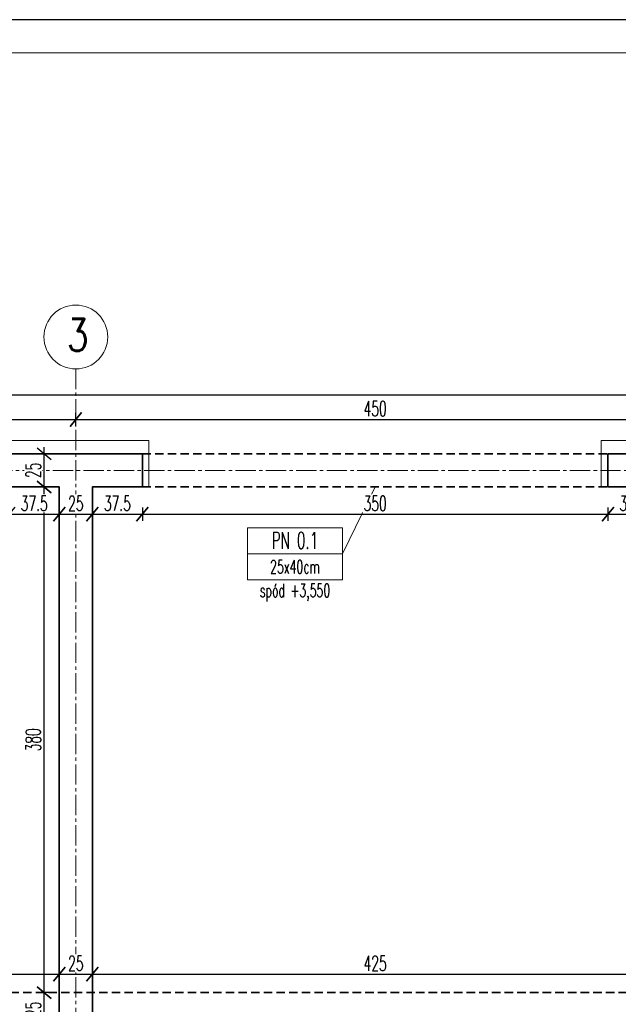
# Model space of a CAD drawing. Header units: centimetres. Extents: x 125945 to 146944, y 20629 to 31773.
# Tile 69 of 80: x 141315 to 141765, y 29086 to 29826. Entities that reach past the tile are written whole.
import ezdxf

# ---------------------------------------------------------------- set-up
doc = ezdxf.new("R2010")
doc.units = ezdxf.units.CM
doc.linetypes.add('CENTER2', pattern=[28.575, 19.05, -3.175, 3.175, -3.175])
doc.linetypes.add('HIDDEN', pattern=[9.525, 6.35, -3.175])
for name, color, linetype, lineweight in [('e-cad_cienkie', 88, 'Continuous', 15), ('e-cad_opisy', 7, 'Continuous', 15), ('e-cad_osie', 172, 'CENTER2', 9), ('e-cad_wymiary', 66, 'Continuous', 15), ('K- OPISY', 40, 'Continuous', 15), ('K-BELKI ŻELBETOWE', 160, 'HIDDEN', 35), ('K-IZOLACJA', 32, 'Continuous', 15), ('K-ŚCIANY KONSTRUKCYJNE', 16, 'Continuous', 35)]:
    doc.layers.add(name, color=color, linetype=linetype, lineweight=lineweight)
doc.styles.add('e-cad_1', font='simplex.shx', dxfattribs={"width": 0.6})
doc.styles.add('e-cad_2', font='simplex.shx', dxfattribs={"width": 0.8})
doc.styles.add('simpl', font='simplex.shx', dxfattribs={"width": 0.6})
doc.dimstyles.new('e-cad_1_50_[cm]', dxfattribs={"dimscale": 5, "dimtxt": 2.25, "dimasz": 1.75, "dimexe": 1, "dimexo": 0, "dimgap": 0.5, "dimtad": 1, "dimdec": 1, "dimrnd": 0.5, "dimdsep": 46, "dimtxsty": 'simpl', "dimblk": 'OBLIQUE', "dimcen": 0, "dimdle": 1, "dimclrd": 256, "dimclre": 256, "dimclrt": 256, "dimadec": 0, "dimazin": 0, "dimtfac": 1, "dimtdec": 1, "dimtix": 1, "dimtmove": 2, "dimatfit": 3, "dimldrblk": 'OBLIQUE', "dimfxl": 1, "dimfxlon": 1, "dimtfill": 1, "dimarcsym": 0})

# ---------------------------------------------------------------- blocks, each defined once
blk = doc.blocks.new('_Oblique')
at = {"color": 0, "linetype": 'ByBlock', "lineweight": -2}
blk.add_line((0.5, 0.6), (-0.5, -0.6), dxfattribs=at)
blk = doc.blocks.new('*D3737')
at = {"layer": 'Defpoints', "color": 0}
for p in [(141333, 29094.52), (141344.4, 29094.52), (141344.4, 29069.52)]:
    blk.add_point(p, dxfattribs=at)
at = {"layer": 'e-cad_wymiary', "lineweight": -2, "ltscale": 2}
for p, q in [((141338, 29094.52), (141328, 29094.52)), ((141333, 29064.52), (141333, 29099.52)), ((141338, 29069.52), (141328, 29069.52))]:
    blk.add_line(p, q, dxfattribs=at)
at = {"layer": 'e-cad_wymiary', "lineweight": -2, "xscale": 8.75, "yscale": 8.75, "zscale": 8.75}
for p, rotation in [((141333, 29094.52), 90), ((141333, 29069.52), 270)]:
    blk.add_blockref('_Oblique', p, dxfattribs=dict(at, rotation=rotation))
at = {"layer": 'e-cad_wymiary', "ltscale": 2, "insert": (141324.88, 29082.02), "char_height": 11.25, "attachment_point": 5, "rotation": 90, "style": 'simpl', "bg_fill": 3, "box_fill_scale": 1.1, "bg_fill_color": 256, "bg_fill_true_color": 13158600, "bg_fill_transparency": 0}
blk.add_mtext('25', dxfattribs=at)
blk = doc.blocks.new('*D3738')
at = {"layer": 'Defpoints', "color": 0}
for p in [(141333, 29474.52), (141344.4, 29474.52), (141344.4, 29094.52)]:
    blk.add_point(p, dxfattribs=at)
at = {"layer": 'e-cad_wymiary', "lineweight": -2, "ltscale": 2}
for p, q in [((141333, 29089.52), (141333, 29479.52)), ((141338, 29474.52), (141328, 29474.52)), ((141338, 29094.52), (141328, 29094.52))]:
    blk.add_line(p, q, dxfattribs=at)
at = {"layer": 'e-cad_wymiary', "lineweight": -2, "xscale": 8.75, "yscale": 8.75, "zscale": 8.75}
for p, rotation in [((141333, 29474.52), 90), ((141333, 29094.52), 270)]:
    blk.add_blockref('_Oblique', p, dxfattribs=dict(at, rotation=rotation))
at = {"layer": 'e-cad_wymiary', "ltscale": 2, "insert": (141324.88, 29284.52), "char_height": 11.25, "attachment_point": 5, "rotation": 90, "style": 'simpl', "bg_fill": 3, "box_fill_scale": 1.1, "bg_fill_color": 256, "bg_fill_true_color": 13158600, "bg_fill_transparency": 0}
blk.add_mtext('380', dxfattribs=at)
blk = doc.blocks.new('*D3739')
at = {"layer": 'Defpoints', "color": 0}
for p in [(141333, 29499.52), (141344.4, 29499.52), (141344.4, 29474.52)]:
    blk.add_point(p, dxfattribs=at)
at = {"layer": 'e-cad_wymiary', "lineweight": -2, "ltscale": 2}
for p, q in [((141333, 29469.52), (141333, 29504.52)), ((141338, 29499.52), (141328, 29499.52)), ((141338, 29474.52), (141328, 29474.52))]:
    blk.add_line(p, q, dxfattribs=at)
at = {"layer": 'e-cad_wymiary', "lineweight": -2, "xscale": 8.75, "yscale": 8.75, "zscale": 8.75}
for p, rotation in [((141333, 29499.52), 90), ((141333, 29474.52), 270)]:
    blk.add_blockref('_Oblique', p, dxfattribs=dict(at, rotation=rotation))
at = {"layer": 'e-cad_wymiary', "ltscale": 2, "insert": (141324.88, 29487.02), "char_height": 11.25, "attachment_point": 5, "rotation": 90, "style": 'simpl', "bg_fill": 3, "box_fill_scale": 1.1, "bg_fill_color": 256, "bg_fill_true_color": 13158600, "bg_fill_transparency": 0}
blk.add_mtext('25', dxfattribs=at)
blk = doc.blocks.new('*D3745')
at = {"layer": 'Defpoints', "color": 0}
for p in [(141306.9, 29474.52), (141344.4, 29474.52), (141344.4, 29454.02)]:
    blk.add_point(p, dxfattribs=at)
at = {"layer": 'e-cad_wymiary', "lineweight": -2, "ltscale": 2}
for p, q in [((141306.9, 29459.02), (141306.9, 29449.02)), ((141344.4, 29459.02), (141344.4, 29449.02)), ((141301.9, 29454.02), (141349.4, 29454.02))]:
    blk.add_line(p, q, dxfattribs=at)
at = {"layer": 'e-cad_wymiary', "lineweight": -2, "xscale": 8.75, "yscale": 8.75, "zscale": 8.75, "rotation": 180}
blk.add_blockref('_Oblique', (141306.9, 29454.02), dxfattribs=at)
at = {"layer": 'e-cad_wymiary', "lineweight": -2, "xscale": 8.75, "yscale": 8.75, "zscale": 8.75}
blk.add_blockref('_Oblique', (141344.4, 29454.02), dxfattribs=at)
at = {"layer": 'e-cad_wymiary', "ltscale": 2, "insert": (141325.65, 29462.15), "char_height": 11.25, "attachment_point": 5, "style": 'simpl', "bg_fill": 3, "box_fill_scale": 1.1, "bg_fill_color": 256, "bg_fill_true_color": 13158600, "bg_fill_transparency": 0}
blk.add_mtext('37.5', dxfattribs=at)
blk = doc.blocks.new('*D3746')
at = {"layer": 'Defpoints', "color": 0}
for p in [(141344.4, 29474.52), (141369.4, 29474.52), (141369.4, 29454.02)]:
    blk.add_point(p, dxfattribs=at)
at = {"layer": 'e-cad_wymiary', "lineweight": -2, "ltscale": 2}
for p, q in [((141344.4, 29459.02), (141344.4, 29449.02)), ((141369.4, 29459.02), (141369.4, 29449.02)), ((141339.4, 29454.02), (141374.4, 29454.02))]:
    blk.add_line(p, q, dxfattribs=at)
at = {"layer": 'e-cad_wymiary', "lineweight": -2, "xscale": 8.75, "yscale": 8.75, "zscale": 8.75, "rotation": 180}
blk.add_blockref('_Oblique', (141344.4, 29454.02), dxfattribs=at)
at = {"layer": 'e-cad_wymiary', "lineweight": -2, "xscale": 8.75, "yscale": 8.75, "zscale": 8.75}
blk.add_blockref('_Oblique', (141369.4, 29454.02), dxfattribs=at)
at = {"layer": 'e-cad_wymiary', "ltscale": 2, "insert": (141356.9, 29462.15), "char_height": 11.25, "attachment_point": 5, "style": 'simpl', "bg_fill": 3, "box_fill_scale": 1.1, "bg_fill_color": 256, "bg_fill_true_color": 13158600, "bg_fill_transparency": 0}
blk.add_mtext('25', dxfattribs=at)
blk = doc.blocks.new('*D3747')
at = {"layer": 'Defpoints', "color": 0}
for p in [(141369.4, 29474.52), (141406.9, 29474.52), (141406.9, 29454.02)]:
    blk.add_point(p, dxfattribs=at)
at = {"layer": 'e-cad_wymiary', "lineweight": -2, "ltscale": 2}
for p, q in [((141369.4, 29459.02), (141369.4, 29449.02)), ((141406.9, 29459.02), (141406.9, 29449.02)), ((141364.4, 29454.02), (141411.9, 29454.02))]:
    blk.add_line(p, q, dxfattribs=at)
at = {"layer": 'e-cad_wymiary', "lineweight": -2, "xscale": 8.75, "yscale": 8.75, "zscale": 8.75, "rotation": 180}
blk.add_blockref('_Oblique', (141369.4, 29454.02), dxfattribs=at)
at = {"layer": 'e-cad_wymiary', "lineweight": -2, "xscale": 8.75, "yscale": 8.75, "zscale": 8.75}
blk.add_blockref('_Oblique', (141406.9, 29454.02), dxfattribs=at)
at = {"layer": 'e-cad_wymiary', "ltscale": 2, "insert": (141388.15, 29462.15), "char_height": 11.25, "attachment_point": 5, "style": 'simpl', "bg_fill": 3, "box_fill_scale": 1.1, "bg_fill_color": 256, "bg_fill_true_color": 13158600, "bg_fill_transparency": 0}
blk.add_mtext('37.5', dxfattribs=at)
blk = doc.blocks.new('*D3748')
at = {"layer": 'Defpoints', "color": 0}
for p in [(141406.9, 29474.52), (141756.9, 29474.52), (141756.9, 29454.02)]:
    blk.add_point(p, dxfattribs=at)
at = {"layer": 'e-cad_wymiary', "lineweight": -2, "ltscale": 2}
for p, q in [((141406.9, 29459.02), (141406.9, 29449.02)), ((141756.9, 29459.02), (141756.9, 29449.02)), ((141401.9, 29454.02), (141761.9, 29454.02))]:
    blk.add_line(p, q, dxfattribs=at)
at = {"layer": 'e-cad_wymiary', "lineweight": -2, "xscale": 8.75, "yscale": 8.75, "zscale": 8.75, "rotation": 180}
blk.add_blockref('_Oblique', (141406.9, 29454.02), dxfattribs=at)
at = {"layer": 'e-cad_wymiary', "lineweight": -2, "xscale": 8.75, "yscale": 8.75, "zscale": 8.75}
blk.add_blockref('_Oblique', (141756.9, 29454.02), dxfattribs=at)
at = {"layer": 'e-cad_wymiary', "ltscale": 2, "insert": (141581.9, 29462.15), "char_height": 11.25, "attachment_point": 5, "style": 'simpl', "bg_fill": 3, "box_fill_scale": 1.1, "bg_fill_color": 256, "bg_fill_true_color": 13158600, "bg_fill_transparency": 0}
blk.add_mtext('350', dxfattribs=at)
blk = doc.blocks.new('*D3749')
at = {"layer": 'Defpoints', "color": 0}
for p in [(141756.9, 29474.52), (141794.4, 29474.52), (141794.4, 29454.02)]:
    blk.add_point(p, dxfattribs=at)
at = {"layer": 'e-cad_wymiary', "lineweight": -2, "ltscale": 2}
for p, q in [((141756.9, 29459.02), (141756.9, 29449.02)), ((141794.4, 29459.02), (141794.4, 29449.02)), ((141751.9, 29454.02), (141799.4, 29454.02))]:
    blk.add_line(p, q, dxfattribs=at)
at = {"layer": 'e-cad_wymiary', "lineweight": -2, "xscale": 8.75, "yscale": 8.75, "zscale": 8.75, "rotation": 180}
blk.add_blockref('_Oblique', (141756.9, 29454.02), dxfattribs=at)
at = {"layer": 'e-cad_wymiary', "lineweight": -2, "xscale": 8.75, "yscale": 8.75, "zscale": 8.75}
blk.add_blockref('_Oblique', (141794.4, 29454.02), dxfattribs=at)
at = {"layer": 'e-cad_wymiary', "ltscale": 2, "insert": (141775.65, 29462.15), "char_height": 11.25, "attachment_point": 5, "style": 'simpl', "bg_fill": 3, "box_fill_scale": 1.1, "bg_fill_color": 256, "bg_fill_true_color": 13158600, "bg_fill_transparency": 0}
blk.add_mtext('37.5', dxfattribs=at)
blk = doc.blocks.new('*D3781')
at = {"layer": 'Defpoints', "color": 0}
for p in [(141344.4, 29108.41), (140919.4, 29094.52), (141344.4, 29094.52)]:
    blk.add_point(p, dxfattribs=at)
at = {"layer": 'e-cad_wymiary', "lineweight": -2, "ltscale": 2}
for p, q in [((140919.4, 29103.41), (140919.4, 29113.41)), ((141344.4, 29103.41), (141344.4, 29113.41)), ((140914.4, 29108.41), (141349.4, 29108.41))]:
    blk.add_line(p, q, dxfattribs=at)
at = {"layer": 'e-cad_wymiary', "lineweight": -2, "xscale": 8.75, "yscale": 8.75, "zscale": 8.75, "rotation": 180}
blk.add_blockref('_Oblique', (140919.4, 29108.41), dxfattribs=at)
at = {"layer": 'e-cad_wymiary', "lineweight": -2, "xscale": 8.75, "yscale": 8.75, "zscale": 8.75}
blk.add_blockref('_Oblique', (141344.4, 29108.41), dxfattribs=at)
at = {"layer": 'e-cad_wymiary', "ltscale": 2, "insert": (141131.9, 29116.53), "char_height": 11.25, "attachment_point": 5, "style": 'simpl', "bg_fill": 3, "box_fill_scale": 1.1, "bg_fill_color": 256, "bg_fill_true_color": 13158600, "bg_fill_transparency": 0}
blk.add_mtext('425', dxfattribs=at)
blk = doc.blocks.new('*D3782')
at = {"layer": 'Defpoints', "color": 0}
for p in [(141369.4, 29108.41), (141344.4, 29094.52), (141369.4, 29094.52)]:
    blk.add_point(p, dxfattribs=at)
at = {"layer": 'e-cad_wymiary', "lineweight": -2, "ltscale": 2}
for p, q in [((141344.4, 29103.41), (141344.4, 29113.41)), ((141369.4, 29103.41), (141369.4, 29113.41)), ((141339.4, 29108.41), (141374.4, 29108.41))]:
    blk.add_line(p, q, dxfattribs=at)
at = {"layer": 'e-cad_wymiary', "lineweight": -2, "xscale": 8.75, "yscale": 8.75, "zscale": 8.75, "rotation": 180}
blk.add_blockref('_Oblique', (141344.4, 29108.41), dxfattribs=at)
at = {"layer": 'e-cad_wymiary', "lineweight": -2, "xscale": 8.75, "yscale": 8.75, "zscale": 8.75}
blk.add_blockref('_Oblique', (141369.4, 29108.41), dxfattribs=at)
at = {"layer": 'e-cad_wymiary', "ltscale": 2, "insert": (141356.9, 29116.53), "char_height": 11.25, "attachment_point": 5, "style": 'simpl', "bg_fill": 3, "box_fill_scale": 1.1, "bg_fill_color": 256, "bg_fill_true_color": 13158600, "bg_fill_transparency": 0}
blk.add_mtext('25', dxfattribs=at)
blk = doc.blocks.new('*D3783')
at = {"layer": 'Defpoints', "color": 0}
for p in [(141794.4, 29108.41), (141369.4, 29094.52), (141794.4, 29094.52)]:
    blk.add_point(p, dxfattribs=at)
at = {"layer": 'e-cad_wymiary', "lineweight": -2, "ltscale": 2}
for p, q in [((141369.4, 29103.41), (141369.4, 29113.41)), ((141794.4, 29103.41), (141794.4, 29113.41)), ((141364.4, 29108.41), (141799.4, 29108.41))]:
    blk.add_line(p, q, dxfattribs=at)
at = {"layer": 'e-cad_wymiary', "lineweight": -2, "xscale": 8.75, "yscale": 8.75, "zscale": 8.75, "rotation": 180}
blk.add_blockref('_Oblique', (141369.4, 29108.41), dxfattribs=at)
at = {"layer": 'e-cad_wymiary', "lineweight": -2, "xscale": 8.75, "yscale": 8.75, "zscale": 8.75}
blk.add_blockref('_Oblique', (141794.4, 29108.41), dxfattribs=at)
at = {"layer": 'e-cad_wymiary', "ltscale": 2, "insert": (141581.9, 29116.53), "char_height": 11.25, "attachment_point": 5, "style": 'simpl', "bg_fill": 3, "box_fill_scale": 1.1, "bg_fill_color": 256, "bg_fill_true_color": 13158600, "bg_fill_transparency": 0}
blk.add_mtext('425', dxfattribs=at)
blk = doc.blocks.new('*D3814')
at = {"layer": 'Defpoints', "color": 0}
for p in [(141356.9, 29525.32), (140906.9, 29499.52), (141356.9, 29499.52)]:
    blk.add_point(p, dxfattribs=at)
at = {"layer": 'e-cad_wymiary', "lineweight": -2, "ltscale": 2}
for p, q in [((140906.9, 29520.32), (140906.9, 29530.32)), ((141356.9, 29520.32), (141356.9, 29530.32)), ((140901.9, 29525.32), (141361.9, 29525.32))]:
    blk.add_line(p, q, dxfattribs=at)
at = {"layer": 'e-cad_wymiary', "lineweight": -2, "xscale": 8.75, "yscale": 8.75, "zscale": 8.75, "rotation": 180}
blk.add_blockref('_Oblique', (140906.9, 29525.32), dxfattribs=at)
at = {"layer": 'e-cad_wymiary', "lineweight": -2, "xscale": 8.75, "yscale": 8.75, "zscale": 8.75}
blk.add_blockref('_Oblique', (141356.9, 29525.32), dxfattribs=at)
at = {"layer": 'e-cad_wymiary', "ltscale": 2, "insert": (141131.9, 29533.45), "char_height": 11.25, "attachment_point": 5, "style": 'simpl', "bg_fill": 3, "box_fill_scale": 1.1, "bg_fill_color": 256, "bg_fill_true_color": 13158600, "bg_fill_transparency": 0}
blk.add_mtext('450', dxfattribs=at)
blk = doc.blocks.new('*D3815')
at = {"layer": 'Defpoints', "color": 0}
for p in [(141806.9, 29525.32), (141356.9, 29499.52), (141806.9, 29499.52)]:
    blk.add_point(p, dxfattribs=at)
at = {"layer": 'e-cad_wymiary', "lineweight": -2, "ltscale": 2}
for p, q in [((141356.9, 29520.32), (141356.9, 29530.32)), ((141806.9, 29520.32), (141806.9, 29530.32)), ((141351.9, 29525.32), (141811.9, 29525.32))]:
    blk.add_line(p, q, dxfattribs=at)
at = {"layer": 'e-cad_wymiary', "lineweight": -2, "xscale": 8.75, "yscale": 8.75, "zscale": 8.75, "rotation": 180}
blk.add_blockref('_Oblique', (141356.9, 29525.32), dxfattribs=at)
at = {"layer": 'e-cad_wymiary', "lineweight": -2, "xscale": 8.75, "yscale": 8.75, "zscale": 8.75}
blk.add_blockref('_Oblique', (141806.9, 29525.32), dxfattribs=at)
at = {"layer": 'e-cad_wymiary', "ltscale": 2, "insert": (141581.9, 29533.45), "char_height": 11.25, "attachment_point": 5, "style": 'simpl', "bg_fill": 3, "box_fill_scale": 1.1, "bg_fill_color": 256, "bg_fill_true_color": 13158600, "bg_fill_transparency": 0}
blk.add_mtext('450', dxfattribs=at)
blk = doc.blocks.new('*D3821')
at = {"layer": 'Defpoints', "color": 0}
for p in [(140444.4, 29543.54), (140444.4, 29499.52), (143739.4, 29499.52)]:
    blk.add_point(p, dxfattribs=at)
at = {"layer": 'e-cad_wymiary', "lineweight": -2, "ltscale": 2}
for p, q in [((140444.4, 29538.54), (140444.4, 29548.54)), ((143739.4, 29538.54), (143739.4, 29548.54)), ((143744.4, 29543.54), (140439.4, 29543.54))]:
    blk.add_line(p, q, dxfattribs=at)
at = {"layer": 'e-cad_wymiary', "lineweight": -2, "xscale": 8.75, "yscale": 8.75, "zscale": 8.75, "rotation": 180}
blk.add_blockref('_Oblique', (140444.4, 29543.54), dxfattribs=at)
at = {"layer": 'e-cad_wymiary', "lineweight": -2, "xscale": 8.75, "yscale": 8.75, "zscale": 8.75}
blk.add_blockref('_Oblique', (143739.4, 29543.54), dxfattribs=at)
at = {"layer": 'e-cad_wymiary', "ltscale": 2, "insert": (142091.9, 29551.66), "char_height": 11.25, "attachment_point": 5, "style": 'simpl', "bg_fill": 3, "box_fill_scale": 1.1, "bg_fill_color": 256, "bg_fill_true_color": 13158600, "bg_fill_transparency": 0}
blk.add_mtext('3295', dxfattribs=at)

msp = doc.modelspace()

# ---------------------------------------------------------------- linework, layer by layer
at = {"layer": 'Defpoints'}
msp.add_lwpolyline([(140133.77, 28340.69), (144533.77, 28340.69), (144533.77, 29825.69), (140133.77, 29825.69)], close=True, dxfattribs=at)
at = {"layer": 'e-cad_cienkie'}
msp.add_lwpolyline([(140283.77, 28365.69), (144508.77, 28365.69), (144508.77, 29800.69), (140283.77, 29800.69)], close=True, dxfattribs=at)
at = {"layer": 'e-cad_opisy'}
msp.add_circle((141356.9, 29587.27), 24, dxfattribs=at)
at = {"layer": 'e-cad_osie', "ltscale": 0.8}
for p, q in [((141356.9, 29563.27), (141356.9, 28611.37)), ((140379.62, 29487.02), (143800.44, 29487.02))]:
    msp.add_line(p, q, dxfattribs=at)
at = {"layer": 'K- OPISY', "color": 4, "ltscale": 2}
msp.add_line((141557.34, 29424.28), (141581.9, 29474.52), dxfattribs=at)
at = {"layer": 'K- OPISY', "color": 4}
for points in [[(141557.34, 29443.72), (141485.87, 29443.72), (141485.87, 29424.28), (141557.34, 29424.28)], [(141557.34, 29424.28), (141485.87, 29424.28), (141485.87, 29404.83), (141557.34, 29404.83)]]:
    msp.add_lwpolyline(points, close=True, dxfattribs=at)
at = {"layer": 'K-BELKI ŻELBETOWE'}
for p, q in [((141406.9, 29499.52), (141756.9, 29499.52)), ((141406.9, 29474.52), (141756.9, 29474.52))]:
    msp.add_line(p, q, dxfattribs=at)
msp.add_lwpolyline([(143714.4, 29094.52), (140469.4, 29094.52)], dxfattribs=at)
at = {"layer": 'K-IZOLACJA', "ltscale": 0.8}
for p, q in [((141411.9, 29509.52), (141301.9, 29509.52)), ((141411.9, 29474.52), (141411.9, 29509.52)), ((143179.4, 29509.52), (141751.9, 29509.52)), ((141751.9, 29474.52), (141751.9, 29509.52)), ((141406.9, 29474.52), (141411.9, 29474.52)), ((141756.9, 29474.52), (141751.9, 29474.52))]:
    msp.add_line(p, q, dxfattribs=at)
at = {"layer": 'K-ŚCIANY KONSTRUKCYJNE', "ltscale": 0.8}
msp.add_lwpolyline([(140506.9, 29499.52), (140506.9, 29474.52), (140469.4, 29474.52), (140469.4, 28689.52), (141344.4, 28689.52), (141344.4, 29474.52), (141306.9, 29474.52), (141306.9, 29499.52), (141406.9, 29499.52), (141406.9, 29474.52), (141369.4, 29474.52), (141369.4, 28689.52), (141794.4, 28689.52), (141794.4, 29474.52), (141756.9, 29474.52), (141756.9, 29499.52), (143169.4, 29499.52)], dxfattribs=at)

# ---------------------------------------------------------------- texts
at = {"layer": 'e-cad_opisy', "ltscale": 2, "style": 'e-cad_2', "width": 0.8}
msp.add_text('3', height=24, dxfattribs=at).set_placement((141350.11, 29576.77))
at = {"layer": 'K- OPISY', "color": 4, "width": 71.4626, "attachment_point": 5, "style": 'e-cad_1'}
for s, insert, char_height in [('PN 0.1', (141521.61, 29434.4), 12.5), ('25x40cm', (141521.61, 29414.58), 10), ('spód +3,550', (141521.61, 29395.17), 10)]:
    msp.add_mtext(s, dxfattribs=dict(at, insert=insert, char_height=char_height))

# ---------------------------------------------------------------- next in the draw order: dimensions: what is measured, and where the dimension line sits
at = {"layer": 'e-cad_wymiary', "ltscale": 2}
dim = msp.add_linear_dim(base=(141333, 29094.52), p1=(141344.4, 29069.52), p2=(141344.4, 29094.52), angle=90, dimstyle='e-cad_1_50_[cm]', dxfattribs=at)
dim.commit()
dim.dimension.update_dxf_attribs({"geometry": '*D3737', "text_midpoint": (141324.88, 29082.02)})

# ---------------------------------------------------------------- next in the draw order: dimensions: what is measured, and where the dimension line sits
dim = msp.add_linear_dim(base=(141333, 29474.52), p1=(141344.4, 29094.52), p2=(141344.4, 29474.52), angle=90, dimstyle='e-cad_1_50_[cm]', dxfattribs=at)
dim.commit()
dim.dimension.update_dxf_attribs({"geometry": '*D3738', "text_midpoint": (141324.88, 29284.52)})

# ---------------------------------------------------------------- next in the draw order: dimensions: what is measured, and where the dimension line sits
dim = msp.add_linear_dim(base=(141333, 29499.52), p1=(141344.4, 29474.52), p2=(141344.4, 29499.52), angle=90, dimstyle='e-cad_1_50_[cm]', dxfattribs=at)
dim.commit()
dim.dimension.update_dxf_attribs({"geometry": '*D3739', "text_midpoint": (141324.88, 29487.02)})
dim = msp.add_linear_dim(base=(141344.4, 29108.41), p1=(140919.4, 29094.52), p2=(141344.4, 29094.52), dimstyle='e-cad_1_50_[cm]', dxfattribs=at)
dim.commit()
dim.dimension.update_dxf_attribs({"geometry": '*D3781', "text_midpoint": (141131.9, 29116.53)})

# ---------------------------------------------------------------- next in the draw order: dimensions: what is measured, and where the dimension line sits
for base, p1, p2, picture, middle in [((141356.9, 29525.32), (140906.9, 29499.52), (141356.9, 29499.52), '*D3814', (141131.9, 29533.45)), ((141344.4, 29454.02), (141306.9, 29474.52), (141344.4, 29474.52), '*D3745', (141325.65, 29462.15)), ((141369.4, 29108.41), (141344.4, 29094.52), (141369.4, 29094.52), '*D3782', (141356.9, 29116.53))]:
    dim = msp.add_linear_dim(base=base, p1=p1, p2=p2, dimstyle='e-cad_1_50_[cm]', dxfattribs=at)
    dim.commit()
    dim.dimension.update_dxf_attribs({"geometry": picture, "text_midpoint": middle})

# ---------------------------------------------------------------- next in the draw order: dimensions: what is measured, and where the dimension line sits
for base, p1, p2, picture, middle in [((141806.9, 29525.32), (141356.9, 29499.52), (141806.9, 29499.52), '*D3815', (141581.9, 29533.45)), ((141369.4, 29454.02), (141344.4, 29474.52), (141369.4, 29474.52), '*D3746', (141356.9, 29462.15)), ((141794.4, 29108.41), (141369.4, 29094.52), (141794.4, 29094.52), '*D3783', (141581.9, 29116.53))]:
    dim = msp.add_linear_dim(base=base, p1=p1, p2=p2, dimstyle='e-cad_1_50_[cm]', dxfattribs=at)
    dim.commit()
    dim.dimension.update_dxf_attribs({"geometry": picture, "text_midpoint": middle})

# ---------------------------------------------------------------- next in the draw order: dimensions: what is measured, and where the dimension line sits
for base, p1, p2, picture, middle in [((140444.4, 29543.54), (143739.4, 29499.52), (140444.4, 29499.52), '*D3821', (142091.9, 29551.66)), ((141406.9, 29454.02), (141369.4, 29474.52), (141406.9, 29474.52), '*D3747', (141388.15, 29462.15))]:
    dim = msp.add_linear_dim(base=base, p1=p1, p2=p2, dimstyle='e-cad_1_50_[cm]', dxfattribs=at)
    dim.commit()
    dim.dimension.update_dxf_attribs({"geometry": picture, "text_midpoint": middle})

# ---------------------------------------------------------------- next in the draw order: dimensions: what is measured, and where the dimension line sits
dim = msp.add_linear_dim(base=(141756.9, 29454.02), p1=(141406.9, 29474.52), p2=(141756.9, 29474.52), dimstyle='e-cad_1_50_[cm]', dxfattribs=at)
dim.commit()
dim.dimension.update_dxf_attribs({"geometry": '*D3748', "text_midpoint": (141581.9, 29462.15)})

# ---------------------------------------------------------------- next in the draw order: dimensions: what is measured, and where the dimension line sits
dim = msp.add_linear_dim(base=(141794.4, 29454.02), p1=(141756.9, 29474.52), p2=(141794.4, 29474.52), dimstyle='e-cad_1_50_[cm]', dxfattribs=at)
dim.commit()
dim.dimension.update_dxf_attribs({"geometry": '*D3749', "text_midpoint": (141775.65, 29462.15)})

doc.saveas('drawing.dxf')
